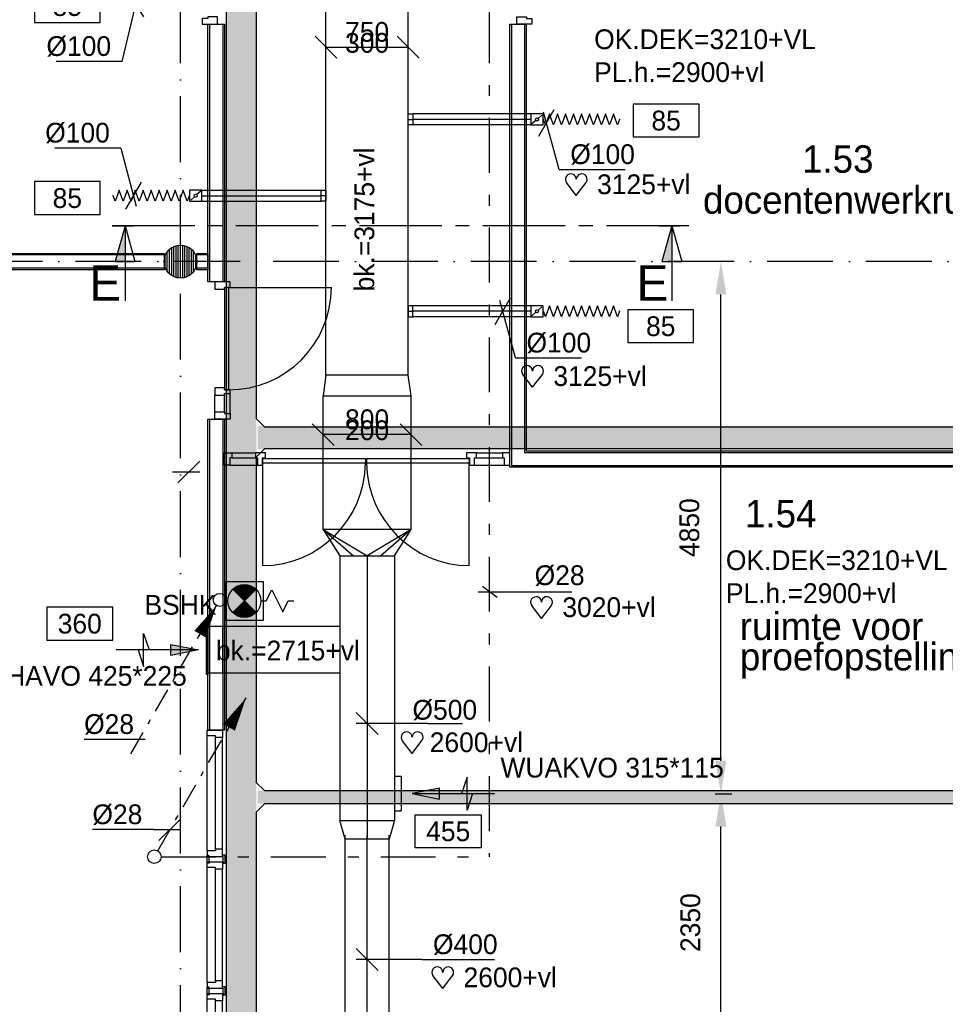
# Model space of a CAD drawing. Extents: x -39327 to 109237, y 358172 to 442272.
# Tile 78 of 96: x 78243 to 86675, y 389823 to 398797. Entities that reach past the tile are written whole.
import ezdxf
from ezdxf.enums import TextEntityAlignment as Align

# ---------------------------------------------------------------- set-up
doc = ezdxf.new("R2010")
doc.units = 0
doc.header["$LTSCALE"] = 100
for name, pattern in [('2322109', [10, 5, -2, 1, -2]), ('CENTER2', [11.25, 7.5, -1.25, 1.25, -1.25]), ('CENTER4', [5, 3.125, -0.625, 0.625, -0.625]), ('DASHDOT', [9, 6, -1.5, 0, -1.5]), ('LURETOUR', [6, 4, -2])]:
    doc.linetypes.add(name, pattern=pattern)
doc.layers.get('0').update_dxf_attribs({"linetype": 'CONTINUOUS'})
doc.layers.get('DEFPOINTS').update_dxf_attribs({"linetype": 'CONTINUOUS'})
for name, color, linetype in [('AL$7----_STRAMIEN', 1, 'DASHDOT'), ('AL22----_BINNENWAND', 7, 'CONTINUOUS'), ('AL28----_KONSTRUKTIE', 3, 'CONTINUOUS'), ('AL32----_BINNENKOZ', 7, 'CONTINUOUS'), ('AL32----_DRAAIRICHTING', 1, 'CONTINUOUS'), ('ALXAA---_GEWBETON', 12, 'CONTINUOUS'), ('BOUW', 8, 'CONTINUOUS'), ('DOORSNEDE', 1, 'CONTINUOUS'), ('KABELGOOT1', 8, 'CONTINUOUS'), ('WL531---', 4, 'CONTINUOUS'), ('WL570---', 3, 'CONTINUOUS'), ('WL570---_HARTLIJN', 1, 'CONTINUOUS'), ('WL570---_RETOUR', 3, 'CONTINUOUS'), ('WL570---_TOEVOER', 3, 'CONTINUOUS'), ('WM531---', 1, 'CONTINUOUS'), ('WM570---', 1, 'CONTINUOUS')]:
    doc.layers.add(name, color=color, linetype=linetype)
doc.styles.add('BURO-018', font='BUROFONT.shx', dxfattribs={"height": 180})
doc.styles.add('BURO-025', font='BUROFONT.shx', dxfattribs={"height": 250})
doc.styles.add('BURO-050', font='BUROFONT.shx', dxfattribs={"height": 500})
doc.dimstyles.new('CEES', dxfattribs={"dimscale": 100, "dimtxt": 3, "dimasz": 3, "dimexe": 1, "dimexo": 1, "dimgap": 1.5, "dimtad": 0, "dimdec": 0, "dimzin": 0, "dimtxsty": 'BURO-018', "dimcen": -3, "dimdle": 1.25, "dimclrd": 1, "dimclre": 1, "dimclrt": 1, "dimazin": 3, "dimtfac": 0.75, "dimtdec": 0, "dimtofl": 0, "dimtmove": 0, "dimatfit": 3, "dimtvp": 1.5, "dimtolj": 1, "dimtzin": 0})
pattern_1 = [(0, (-2505.993, 85430.135), (15.875, 31.75), [0, -31.75])]

# ---------------------------------------------------------------- blocks, each defined once
blk = doc.blocks.new('LU-ORND')
at = {"color": 0, "linetype": 'CONTINUOUS'}
for p, q in [((-3, 1.5), (-3, -1.5)), ((3, 1.5), (-3, 1.5)), ((3, -1.5), (3, 1.5)), ((-3, -1.5), (3, -1.5))]:
    blk.add_line(p, q, dxfattribs=at)
blk = doc.blocks.new('LU-1D-F-642BC')
at = {"color": 0, "linetype": 'CONTINUOUS'}
for p, q in [((-350, 0), (-345.8, 0)), ((-345.8, 0), (-327.6, 50)), ((-327.6, 50), (-309.4, 0)), ((-309.4, 0), (-291.2, -50)), ((-291.2, -50), (-273, 0)), ((-273, 0), (-254.8, 50)), ((-254.8, 50), (-236.6, 0)), ((-236.6, 0), (-218.4, -50)), ((-218.4, -50), (-200.2, 0)), ((-200.2, 0), (-182, 50)), ((-182, 50), (-163.8, 0)), ((-163.8, 0), (-145.6, -50)), ((-145.6, -50), (-127.4, 0)), ((-127.4, 0), (-109.2, 50)), ((-109.2, 50), (-91, 0)), ((-91, 0), (-72.8, -50)), ((-72.8, -50), (-54.6, 0)), ((-54.6, 0), (-36.4, 50)), ((-36.4, 50), (-18.2, 0)), ((-18.2, 0), (0, -50)), ((0, -50), (18.2, 0)), ((18.2, 0), (36.4, 50)), ((36.4, 50), (54.6, 0)), ((54.6, 0), (72.8, -50)), ((72.8, -50), (91, 0)), ((91, 0), (109.2, 50)), ((109.2, 50), (127.4, 0)), ((127.4, 0), (145.6, -50)), ((145.6, -50), (163.8, 0)), ((163.8, 0), (182, 50)), ((182, 50), (200.2, 0)), ((200.2, 0), (218.4, -50)), ((218.4, -50), (236.6, 0)), ((236.6, 0), (254.8, 50)), ((254.8, 50), (273, 0)), ((273, 0), (291.2, -50)), ((291.2, -50), (309.4, 0)), ((309.4, 0), (327.6, 50)), ((327.6, 50), (345.8, 0)), ((345.8, 0), (350, 0))]:
    blk.add_line(p, q, dxfattribs=at)
blk = doc.blocks.new('LU-1D-KL-646F')
at = {"color": 0, "linetype": 'CONTINUOUS'}
for p, q in [((-55.9, 50), (-55.9, -50)), ((55.9, 50), (-55.9, 50)), ((45.4, 40.7), (10.4, 9.3)), ((55.9, -50), (55.9, 50)), ((-55.9, -50), (55.9, -50)), ((-10.4, -9.3), (-45.4, -40.7))]:
    blk.add_line(p, q, dxfattribs=at)
blk.add_circle((0, 0), 14, dxfattribs=at)
blk = doc.blocks.new('LU-1D-K-64')
at = {"color": 0, "linetype": 'CONTINUOUS'}
for p, q in [((-0.5, 50), (0.5, 50)), ((-0.5, -50), (0.5, -50))]:
    blk.add_line(p, q, dxfattribs=at)
at = {"layer": 'WL570---_HARTLIJN', "linetype": 'CENTER2'}
blk.add_line((-0.5, 0), (0.5, 0), dxfattribs=at)
blk = doc.blocks.new('*U73', base_point=(73668.7, 40238.7))
at = {"layer": 'WM570---', "linetype": 'CONTINUOUS'}
for p, q in [((73554.3, 40672.9), (72954.3, 40672.9)), ((73554.3, 40672.9), (73694.2, 40142)), ((73739.7, 40360.5), (73597.7, 40116.9))]:
    blk.add_line(p, q, dxfattribs=at)
at = {"layer": 'WM570---', "linetype": 'CONTINUOUS', "style": 'BURO-018'}
blk.add_text('%%c100', height=180, dxfattribs=at).set_placement((73454.3, 40722.9), align=Align.RIGHT)
blk = doc.blocks.new('*U74', base_point=(73691.6, 41988.7))
at = {"layer": 'WM570---', "linetype": 'CONTINUOUS'}
for p, q in [((73765.4, 41868.5), (73617.9, 42108.9)), ((73565.7, 41462.3), (73714.9, 42086)), ((73565.7, 41462.3), (72965.8, 41462.3))]:
    blk.add_line(p, q, dxfattribs=at)
at = {"layer": 'WM570---', "linetype": 'CONTINUOUS', "style": 'BURO-018'}
blk.add_text('%%c100', height=180, dxfattribs=at).set_placement((73465.7, 41512.3), align=Align.RIGHT)
blk = doc.blocks.new('*U76', base_point=(76082.6, 39185.5))
at = {"layer": 'WM570---', "linetype": 'CONTINUOUS'}
for p, q in [((76012.6, 39063.1), (76152.5, 39308)), ((76198.9, 38759.4), (76056.3, 39282)), ((76198.9, 38759.4), (76798.8, 38759.4))]:
    blk.add_line(p, q, dxfattribs=at)
at = {"layer": 'WM570---', "linetype": 'CONTINUOUS', "style": 'BURO-018'}
blk.add_text('%%c100', height=180, dxfattribs=at).set_placement((76298.9, 38809.4))
blk = doc.blocks.new('LDV4109')
at = {"color": 0, "linetype": 'CONTINUOUS'}
for p, q in [((-1.125, -1.949), (-0.25, -0.433)), ((-1.688, -2.923), (-1.5, -2.598)), ((-3, -5.196), (-2.063, -3.572)), ((-3.563, -6.17), (-3.375, -5.846)), ((-4.875, -8.444), (-3.938, -6.82)), ((-5.438, -9.418), (-5.25, -9.093)), ((-6.75, -11.691), (-5.813, -10.068))]:
    blk.add_line(p, q, dxfattribs=at)
blk.add_lwpolyline([(-0.25, -0.433, 0, 1, 0), (-1.5, -2.598, 1, 1, 0)], format="xyseb", dxfattribs=at)
blk.add_circle((0, 0), 0.5, dxfattribs=at)
blk = doc.blocks.new('23SA22K6')
at = {"color": 0, "linetype": 'CONTINUOUS'}
for p, q in [((1.75, 1.75), (-1.75, 1.75)), ((-1.75, 1.75), (-1.75, -1.75)), ((-1.061, -1.061), (1.061, 1.061)), ((-1.061, 1.061), (1.061, -1.061)), ((1.75, -1.75), (1.75, 1.75)), ((2, 0), (2.5, 1)), ((2.5, 1), (3.5, -1)), ((1.5, 0), (2, 0)), ((3.5, -1), (4, 0)), ((4, 0), (4.5, 0)), ((-1.75, -1.75), (1.75, -1.75))]:
    blk.add_line(p, q, dxfattribs=at)
at = {"color": 0, "linetype": 'CONTINUOUS', "const_width": 1.5}
for points in [[(0.53, 0.53, 0.414214), (-0.53, 0.53, 1)], [(0.53, -0.53, -0.414214), (-0.53, -0.53, -1)]]:
    blk.add_lwpolyline(points, format="xyb", dxfattribs=at)
at = {"color": 0, "linetype": 'CONTINUOUS'}
blk.add_circle((0, 0), 1.5, dxfattribs=at)
at = {"color": 0, "linetype": 'CONTINUOUS', "style": 'BURO-018', "flags": 1}
blk.add_attdef('SA_MATCODE', (0, 0), '', height=1.8, dxfattribs=at)
blk = doc.blocks.new('HART')
at = {"color": 1}
for q in [(-39.7, 52.4), (39.7, 52.4)]:
    blk.add_line((0, 0), q, dxfattribs=at)
for centre, start, end in [((-22.1, 65.7), 0, 217.1867), ((22.1, 65.7), 322.8133, 180)]:
    blk.add_arc(centre, 22.1, start, end, dxfattribs=at)
blk = doc.blocks.new('LDV1109')
at = {"color": 0, "linetype": 'CONTINUOUS'}
for p, q in [((5.875, 10.176), (6.75, 11.691)), ((5.312, 9.202), (5.5, 9.526)), ((4, 6.928), (4.937, 8.552)), ((3.437, 5.954), (3.625, 6.279)), ((2.125, 3.681), (3.062, 5.304)), ((1.562, 2.706), (1.75, 3.031)), ((0.25, 0.433), (1.187, 2.057))]:
    blk.add_line(p, q, dxfattribs=at)
blk.add_lwpolyline([(6.75, 11.691, 0, 1, 0), (5.5, 9.526, 1, 1, 0)], format="xyseb", dxfattribs=at)
blk.add_circle((0, 0), 0.5, dxfattribs=at)
blk = doc.blocks.new('LU-1D-K-1F4')
at = {"color": 0, "linetype": 'CONTINUOUS'}
for p, q in [((-0.5, 250), (0.5, 250)), ((-0.5, -250), (0.5, -250))]:
    blk.add_line(p, q, dxfattribs=at)
at = {"layer": 'WL570---_HARTLIJN', "linetype": 'CENTER2'}
blk.add_line((-0.5, 0), (0.5, 0), dxfattribs=at)
blk = doc.blocks.new('LU-PIJL6')
at = {"color": 0, "linetype": 'CONTINUOUS'}
for p, q in [((-5, -1.5), (-5, 1.5)), ((-5, 1.5), (-4.5, 0)), ((0, 0), (-7.5, 0)), ((-5.5, 0), (-5, -1.5)), ((-2.5, -0.5), (-2.5, 0.5)), ((-2.5, 0.5), (0, 0)), ((0, 0), (-2.5, -0.5))]:
    blk.add_line(p, q, dxfattribs=at)
blk.add_solid([(-2.5, 0.5), (-2.5, -0.5), (0, 0)], dxfattribs=at)
blk = doc.blocks.new('LU-2D-K-1A9')
at = {"color": 0, "linetype": 'CONTINUOUS'}
for p, q in [((-0.5, 212.5), (0.5, 212.5)), ((-0.5, -212.5), (0.5, -212.5))]:
    blk.add_line(p, q, dxfattribs=at)
blk = doc.blocks.new('LU-1D-K-190')
at = {"color": 0, "linetype": 'CONTINUOUS'}
for p, q in [((-0.5, 200), (0.5, 200)), ((-0.5, -200), (0.5, -200))]:
    blk.add_line(p, q, dxfattribs=at)
at = {"layer": 'WL570---_HARTLIJN', "linetype": 'CENTER2'}
blk.add_line((-0.5, 0), (0.5, 0), dxfattribs=at)
blk = doc.blocks.new('LU-1D-VC-1F4190A9')
at = {"color": 0, "linetype": 'CONTINUOUS'}
for p, q in [((0, 250), (169, 200)), ((0, -250), (0, 250)), ((169, 200), (169, -200)), ((169, -200), (0, -250))]:
    blk.add_line(p, q, dxfattribs=at)
at = {"layer": 'WL570---_HARTLIJN', "linetype": 'CENTER4'}
blk.add_line((0, 0), (169, 0), dxfattribs=at)
blk = doc.blocks.new('*U184', base_point=(75211.9, 33276.2))
at = {"layer": 'WM570---', "linetype": 'CONTINUOUS'}
for p, q in [((75112.2, 33375.9), (75311.6, 33176.5)), ((75711.9, 33276.2), (75111.9, 33276.2)), ((75711.9, 33276.2), (76371.8, 33276.2))]:
    blk.add_line(p, q, dxfattribs=at)
at = {"layer": 'WM570---', "linetype": 'CONTINUOUS', "style": 'BURO-018'}
blk.add_text('%%c400', height=180, dxfattribs=at).set_placement((75811.9, 33326.2))
blk = doc.blocks.new('LU-1D-BO-10E-642A')
at = {"color": 0, "linetype": 'CONTINUOUS'}
for p, q in [((-50, 0), (50, 0)), ((-50, -42.8), (-50, 0)), ((50, 0), (50, -42.8)), ((50, -42.8), (-50, -42.8))]:
    blk.add_line(p, q, dxfattribs=at)
at = {"layer": 'WL570---_HARTLIJN', "linetype": 'CENTER4'}
blk.add_line((0, 0), (0, -42.8), dxfattribs=at)
blk = doc.blocks.new('LU-1D-BO-5A-642A')
at = {"color": 0, "linetype": 'CONTINUOUS'}
for p, q in [((50, 42.8), (-50, 42.8)), ((-50, 42.8), (-50, 0)), ((-50, 0), (50, 0)), ((50, 0), (50, 42.8))]:
    blk.add_line(p, q, dxfattribs=at)
at = {"layer": 'WL570---_HARTLIJN', "linetype": 'CENTER4'}
blk.add_line((0, 0), (0, 42.8), dxfattribs=at)
blk = doc.blocks.new('LU-2D-K-320')
at = {"color": 0, "linetype": 'CONTINUOUS'}
for p, q in [((-0.5, 400), (0.5, 400)), ((-0.5, -400), (0.5, -400))]:
    blk.add_line(p, q, dxfattribs=at)
blk = doc.blocks.new('*U186', base_point=(75798, 38210.1))
at = {"layer": 'WM570---', "linetype": 'CONTINUOUS'}
for p, q in [((75298.3, 38309.8), (75497.7, 38110.4)), ((76098.3, 38309.8), (76297.7, 38110.4)), ((76198, 38210.1), (75398, 38210.1))]:
    blk.add_line(p, q, dxfattribs=at)
at = {"layer": 'WM570---', "linetype": 'CONTINUOUS', "style": 'BURO-018'}
for s, p in [('800', (75798, 38260.1)), ('200', (75798, 38160.1))]:
    blk.add_text(s, height=180, dxfattribs=at).set_placement(p, align=Align.CENTER)
blk = doc.blocks.new('*U213', base_point=(75798, 41591.6))
at = {"layer": 'WM570---', "linetype": 'CONTINUOUS'}
for p, q in [((75323.3, 41691.3), (75522.7, 41491.9)), ((76073.3, 41691.3), (76272.7, 41491.9)), ((75423, 41591.6), (76173, 41591.6))]:
    blk.add_line(p, q, dxfattribs=at)
at = {"layer": 'WM570---', "linetype": 'CONTINUOUS', "style": 'BURO-018'}
for s, p in [('750', (75798, 41641.6)), ('300', (75798, 41541.6))]:
    blk.add_text(s, height=180, dxfattribs=at).set_placement(p, align=Align.CENTER)
blk = doc.blocks.new('LU-2D-VC-3202EEBA')
at = {"color": 0, "linetype": 'CONTINUOUS'}
for p, q in [((0, 400), (0, -400)), ((186.6, 375), (0, 400)), ((186.6, -375), (186.6, 375)), ((0, -400), (186.6, -375))]:
    blk.add_line(p, q, dxfattribs=at)
blk = doc.blocks.new('A$C6E6F3BC9')
at = {"layer": 'KABELGOOT1'}
h = blk.add_hatch(dxfattribs=at)
h.set_pattern_fill('DOTS', color=256, scale=20, style=0)
h.set_pattern_definition(pattern_1)
h.paths.add_polyline_path([(72281.7, 28767.4), (72011.6, 28767.4), (72011.6, 6013.5), (72281.7, 6013.5)])
h = blk.add_hatch(dxfattribs=at)
h.set_pattern_fill('DOTS', color=256, scale=20, style=0)
h.set_pattern_definition(pattern_1)
h.paths.add_polyline_path([(80490.7, 23568.1), (72296.4, 23568.1), (72296.4, 23361.3), (80490.7, 23361.3)])
h = blk.add_hatch(dxfattribs=at)
h.set_pattern_fill('DOTS', color=256, scale=20, style=0)
h.set_pattern_definition(pattern_1)
h.paths.add_polyline_path([(80480.7, 20246.5), (72293.7, 20246.5), (72293.7, 20127.1), (80480.7, 20127.1)])
for p, q in [((72281.7, 29058, 3650), (72281.7, 23636.5, 3650)), ((72010.7, 7818, 2750), (72011.7, 28713, 3650)), ((72281.7, 23636.5, 3650), (72357.7, 23562, 2750)), ((72357.7, 23562, 2750), (80419.7, 23562, 2750)), ((72357.7, 23362, 2750), (72281.7, 23286.5, 3650)), ((80419.7, 23362, 2750), (72357.7, 23362, 2750)), ((72281.7, 23286.5, 3650), (72281.7, 20321.5, 3650)), ((72281.7, 20321.5, 3650), (72356.7, 20246.5, 3650)), ((72356.7, 20246.5, 3650), (80480.7, 20246.5, 3650)), ((72356.7, 20126.5, 3650), (72281.7, 20051.5, 3650)), ((80480.7, 20126.5, 3650), (72356.7, 20126.5, 3650)), ((72281.7, 20051.5, 3650), (72281.7, 16793.5, 3650))]:
    blk.add_line(p, q, dxfattribs=at)
blk = doc.blocks.new('*D355')
at = {"color": 1, "linetype": 'BYBLOCK'}
for p, q in [((84578.7, 391742.9), (84730.8, 391742.9)), ((84630.8, 389692.8), (84630.8, 391442.9))]:
    blk.add_line(p, q, dxfattribs=at)
for points in [[(84580.8, 391442.9), (84680.8, 391442.9), (84630.8, 391742.9)], [(84580.8, 389692.8), (84680.8, 389692.8), (84630.8, 389392.8)]]:
    blk.add_solid(points, dxfattribs=at)
at = {"layer": 'DEFPOINTS', "color": 0, "linetype": 'BYBLOCK'}
for p in [(84478.7, 391742.9), (84630.8, 391742.9), (84630.8, 389392.8)]:
    blk.add_point(p, dxfattribs=at)
at = {"color": 1, "linetype": 'BYBLOCK', "insert": (84353.4, 390567.8), "char_height": 180, "attachment_point": 5, "rotation": 90, "style": 'BURO-018'}
blk.add_mtext('\\A1;2350', dxfattribs=at)
blk = doc.blocks.new('*D356')
at = {"color": 1, "linetype": 'BYBLOCK'}
for p, q in [((84730.8, 396592.8), (84730.9, 396592.8)), ((84630.9, 392042.9), (84630.9, 396292.8)), ((84730.8, 391742.9), (84730.9, 391742.9))]:
    blk.add_line(p, q, dxfattribs=at)
for points in [[(84580.9, 396292.8), (84680.9, 396292.8), (84630.9, 396592.8)], [(84580.9, 392042.9), (84680.9, 392042.9), (84630.9, 391742.9)]]:
    blk.add_solid(points, dxfattribs=at)
at = {"layer": 'DEFPOINTS', "color": 0, "linetype": 'BYBLOCK'}
for p in [(84630.8, 396592.8), (84630.9, 396592.8), (84630.8, 391742.9)]:
    blk.add_point(p, dxfattribs=at)
at = {"color": 1, "linetype": 'BYBLOCK', "insert": (84344.3, 394167.8), "char_height": 180, "attachment_point": 5, "rotation": 90, "style": 'BURO-018'}
blk.add_mtext('\\A1;4850', dxfattribs=at)
blk = doc.blocks.new('LU-2D-K-2EE')
at = {"color": 0, "linetype": 'CONTINUOUS'}
for p, q in [((-0.5, 375), (0.5, 375)), ((-0.5, -375), (0.5, -375))]:
    blk.add_line(p, q, dxfattribs=at)

msp = doc.modelspace()

# ---------------------------------------------------------------- linework, layer by layer
at = {"color": 3, "linetype": 'CONTINUOUS'}
for p, q in [((79958, 393281.1), (79943, 393281.1)), ((79943, 393281.1), (79943, 392829.6)), ((79958, 392829.4), (79943, 392829.4))]:
    msp.add_line(p, q, dxfattribs=at)
at = {"layer": 'AL$7----_STRAMIEN', "color": 1}
for p, q in [((79708, 369596.9), (79708, 416284.4)), ((90152.4, 396592.8), (70984.2, 396592.8))]:
    msp.add_line(p, q, dxfattribs=at)
at = {"layer": 'AL22----_BINNENWAND', "color": 8}
for p, q in [((79958, 396407.8), (79958, 398756.7)), ((79958, 398756.7), (80108, 398756.7)), ((80108, 398756.7), (80108, 396407.8)), ((82708, 394717.8), (82708, 398756.7)), ((82708, 398756.7), (82858, 398756.7)), ((82858, 398756.7), (82858, 394867.8)), ((72598, 396667.8), (79558, 396667.8)), ((79558, 396667.8), (79558, 396517.8)), ((79858, 396517.8), (79858, 396667.8)), ((79858, 396667.8), (79958, 396667.8)), ((79958, 396667.8), (79958, 396517.8)), ((79558, 396517.8), (72598, 396517.8)), ((79958, 396517.8), (79858, 396517.8)), ((80108, 396407.8), (79958, 396407.8)), ((80108.5, 395440.8), (80020.5, 395440.8)), ((80020.5, 395440.8), (80020.5, 395373.8)), ((80108.5, 395423.8), (80108.5, 395440.8)), ((80108.5, 395423.8), (80148.5, 395423.8)), ((80159.5, 395423.8), (80108.5, 395423.8)), ((80108.5, 395373.8), (80108.5, 395390.8)), ((80108.5, 395390.8), (80159.5, 395390.8)), ((80159.5, 395390.8), (80159.5, 395423.8)), ((80159.5, 395390.8), (80159.5, 395423.8)), ((80159.5, 395206.8), (80159.5, 395390.8)), ((80020.5, 395223.8), (80020.5, 395373.8)), ((80020.5, 395373.8), (80108.5, 395373.8)), ((80108.5, 395223.8), (80108.5, 395373.8)), ((80020.5, 395156.8), (80020.5, 395223.8)), ((80020.5, 395223.8), (80108.5, 395223.8)), ((80108.5, 395223.8), (80108.5, 395206.8)), ((79958, 392320.8), (79958, 395156.2)), ((79958, 395156.2), (80108, 395156.2)), ((80159.5, 395156.8), (80020.5, 395156.8)), ((80108, 395156.2), (80108, 392320.8)), ((80108.5, 395206.8), (80159.5, 395206.8)), ((80159.5, 395206.8), (80159.5, 395156.8)), ((82858, 394867.8), (88618, 394867.8)), ((80108, 394849.8), (80175, 394849.8)), ((80108, 394735.8), (80108, 394849.8)), ((80175, 394802.8), (80158, 394802.8)), ((80158, 394802.8), (80158, 394735.8)), ((80175, 394849.8), (80392.5, 394849.8)), ((80175, 394849.8), (80175, 394802.8)), ((80175, 394802.8), (80392.5, 394802.8)), ((80482.5, 394849.8), (80392.5, 394849.8)), ((80392.5, 394849.8), (80392.5, 394802.8)), ((80392.5, 394802.8), (80409.5, 394802.8)), ((80409.5, 394802.8), (80409.5, 394735.8)), ((80455.5, 394735.8), (80455.5, 394802.8)), ((80455.5, 394802.8), (80482.5, 394802.8)), ((80457.5, 394755.8), (80457.5, 394796.8)), ((80457.5, 394796.8), (81392, 394796.8)), ((80482.5, 394802.8), (80482.5, 394849.8)), ((81392, 394796.8), (81392, 394755.8)), ((81404, 394755.8), (81404, 394796.8)), ((81404, 394796.8), (82338.5, 394796.8)), ((82403.5, 394849.8), (82313.5, 394849.8)), ((82313.5, 394849.8), (82313.5, 394802.8)), ((82313.5, 394802.8), (82340.5, 394802.8)), ((82338.5, 394796.8), (82338.5, 394755.8)), ((82340.5, 394802.8), (82340.5, 394735.8)), ((82386.5, 394735.8), (82386.5, 394802.8)), ((82386.5, 394802.8), (82403.5, 394802.8)), ((82403.5, 394849.8), (82641, 394849.8)), ((82403.5, 394802.8), (82403.5, 394849.8)), ((82403.5, 394802.8), (82641, 394802.8)), ((82708, 394849.8), (82641, 394849.8)), ((82641, 394849.8), (82641, 394802.8)), ((82641, 394802.8), (82658, 394802.8)), ((82658, 394802.8), (82658, 394735.8)), ((82708, 394735.8), (82708, 394849.8)), ((80158, 394735.8), (80108, 394735.8)), ((80158, 394735.8), (80409.5, 394735.8)), ((80409.5, 394735.8), (80455.5, 394735.8)), ((81392, 394755.8), (80457.5, 394755.8)), ((80457.5, 393821.3), (80457.5, 394755.8)), ((82338.5, 394755.8), (81404, 394755.8)), ((82338.5, 393821.3), (82338.5, 394755.8)), ((82340.5, 394735.8), (82386.5, 394735.8)), ((82386.5, 394735.8), (82658, 394735.8)), ((82658, 394735.8), (82708, 394735.8)), ((88618, 394717.8), (82708, 394717.8))]:
    msp.add_line(p, q, dxfattribs=at)
at = {"layer": 'AL22----_BINNENWAND', "color": 8, "linetype": 'CONTINUOUS'}
for p, q in [((79973, 398756.7), (79973, 396407.8)), ((80093, 398756.7), (80093, 396407.8)), ((82723, 398756.7), (82723, 394732.8)), ((82843, 398756.7), (82843, 394852.8)), ((79558, 396652.8), (72598, 396652.8)), ((79958, 396652.8), (79858, 396652.8)), ((79558, 396532.8), (72598, 396532.8)), ((79958, 396532.8), (79858, 396532.8)), ((79973, 395156.2), (79973, 392320.8)), ((80093, 395156.2), (80093, 392320.8)), ((82843, 394852.8), (88618, 394852.8)), ((82723, 394732.8), (88618, 394732.8))]:
    msp.add_line(p, q, dxfattribs=at)
at = {"layer": 'AL22----_BINNENWAND', "color": 8}
for centre, start, end in [((80448.6, 394764.6), 270.53799, 359.46201), ((82347.3, 394764.6), 180.53799, 269.46201)]:
    msp.add_arc(centre, 943.4, start, end, dxfattribs=at)
at = {"layer": 'AL28----_KONSTRUKTIE', "color": 8}
msp.add_line((80108, 392320.8), (79958, 392320.8), dxfattribs=at)
for points in [[(79951, 392320.8), (80090, 392320.8), (80090, 392253.8), (80027, 392253.8), (80027, 392270.8), (79951, 392270.8), (79951, 392320.8)], [(79951, 391220.8), (79951, 392270.8)], [(80027, 391237.8), (80027, 392253.8)], [(80090, 391237.8), (80090, 392253.8)], [(79951, 391170.8), (80090, 391170.8), (80090, 391237.8), (80027, 391237.8), (80027, 391220.8), (79951, 391220.8), (79951, 391170.8)], [(79970.5, 391120.8), (79970.5, 391108.3), (79952.5, 391108.3), (79952.5, 391170.9), (79952.5, 391183.4), (79970.5, 391183.4)], [(80095.5, 391120.8), (80095.5, 391108.3), (80113.5, 391108.3), (80113.5, 391170.9), (80113.5, 391183.4), (80095.5, 391183.4)], [(79951, 391120.8), (80090, 391120.8), (80090, 391053.8), (80027, 391053.8), (80027, 391070.8), (79951, 391070.8), (79951, 391120.8)], [(79976, 391120.8), (79970.5, 391120.8), (79970.5, 391170.9), (79976, 391170.9)], [(80090, 391120.8), (80095.5, 391120.8), (80095.5, 391170.9), (80090, 391170.9)], [(79951, 390020.8), (79951, 391070.8)], [(80027, 390037.8), (80027, 391053.8)], [(80090, 390037.8), (80090, 391053.8)], [(79951, 389971.2), (80090, 389971.2), (80090, 390038.2), (80027, 390038.2), (80027, 390021.2), (79951, 390021.2), (79951, 389971.2)], [(79951, 389921.2), (80090, 389921.2), (80090, 389854.2), (80027, 389854.2), (80027, 389871.2), (79951, 389871.2), (79951, 389921.2)], [(79970.5, 389921.2), (79970.5, 389908.7), (79952.5, 389908.7), (79952.5, 389971.3), (79952.5, 389983.8), (79970.5, 389983.8)], [(79976, 389921.2), (79970.5, 389921.2), (79970.5, 389971.3), (79976, 389971.3)], [(80090, 389921.2), (80095.5, 389921.2), (80095.5, 389971.3), (80090, 389971.3)], [(80095.5, 389921.2), (80095.5, 389908.7), (80113.5, 389908.7), (80113.5, 389971.3), (80113.5, 389983.8), (80095.5, 389983.8)], [(79951, 388820.8), (79951, 389870.8)], [(80027, 388837.8), (80027, 389853.8)], [(80090, 388837.8), (80090, 389853.8)]]:
    msp.add_lwpolyline(points, dxfattribs=at)
msp.add_circle((79708, 396592.8), 150, dxfattribs=at)
at = {"layer": 'AL32----_BINNENKOZ', "color": 8}
for p, q in [((80159.5, 396407.8), (80020.5, 396407.8)), ((80020.5, 396407.8), (80020.5, 396340.8)), ((80159.5, 396357.8), (80159.5, 396407.8)), ((80020.5, 396340.8), (80108.5, 396340.8)), ((80148.5, 396357.8), (80108.5, 396357.8)), ((80108.5, 396357.8), (80108.5, 395423.8)), ((80108.5, 396340.8), (80108.5, 396357.8)), ((80108.5, 396357.8), (80159.5, 396357.8)), ((80148.5, 395423.8), (80148.5, 396357.8))]:
    msp.add_line(p, q, dxfattribs=at)
for points in [[(79957.5, 398823.7), (79957.5, 398806.7), (79906.5, 398806.7), (79906.5, 398756.7), (80045.5, 398756.7), (80045.5, 398823.7)], [(82858.5, 398823.7), (82858.5, 398806.7), (82909.5, 398806.7), (82909.5, 398756.7), (82770.5, 398756.7), (82770.5, 398823.7)]]:
    msp.add_lwpolyline(points, close=True, dxfattribs=at)
at = {"layer": 'AL32----_DRAAIRICHTING', "color": 8}
msp.add_line((80148.5, 396357.8), (81082.5, 396357.8), dxfattribs=at)
msp.add_arc((80148.5, 396357.8), 934, 270, 0, dxfattribs=at)
at = {"layer": 'ALXAA---_GEWBETON', "color": 8}
for p, q in [((79668, 396448.2), (79668, 396737.3)), ((79688, 396444.1), (79688, 396741.4)), ((79708, 396442.8), (79708, 396742.8)), ((79728, 396444.1), (79728, 396741.4)), ((79748, 396448.2), (79748, 396737.3)), ((79568, 396538.9), (79568, 396646.6)), ((79588, 396502.8), (79588, 396682.8)), ((79608, 396481), (79608, 396704.6)), ((79628, 396465.9), (79628, 396719.7)), ((79648, 396455.3), (79648, 396730.2)), ((79768, 396455.3), (79768, 396730.2)), ((79788, 396465.9), (79788, 396719.7)), ((79808, 396481), (79808, 396704.6)), ((79828, 396502.8), (79828, 396682.8)), ((79848, 396538.9), (79848, 396646.6))]:
    msp.add_line(p, q, dxfattribs=at)
at = {"layer": 'DEFPOINTS', "color": 8, "linetype": 'BYBLOCK'}
msp.add_point((82606.8, 394023.3), dxfattribs=at)
at = {"layer": 'DOORSNEDE', "color": 220, "linetype": 'CENTER2'}
msp.add_line((84337.7, 396919.9), (79073.6, 396919.9), dxfattribs=at)
at = {"layer": 'DOORSNEDE', "color": 5}
for p, q in [((79086.7, 396919.9), (79278.4, 396919.9)), ((84067.5, 396919.9), (84259.1, 396919.9))]:
    msp.add_line(p, q, dxfattribs=at)
at = {"layer": 'DOORSNEDE', "color": 220}
for p, q in [((79202.6, 396919.9), (79112.4, 396594.7)), ((79202.6, 396919.9), (79292.9, 396594.7)), ((79202.6, 396919.9), (79202.6, 396233.5)), ((84183.4, 396919.9), (84093.1, 396594.7)), ((84183.4, 396919.9), (84183.4, 396233.5)), ((84183.4, 396919.9), (84273.7, 396594.7)), ((79112.4, 396594.7), (79292.9, 396594.7)), ((84093.1, 396594.7), (84273.7, 396594.7))]:
    msp.add_line(p, q, dxfattribs=at)
for points in [[(79112.4, 396594.7), (79202.6, 396594.7), (79202.6, 396919.9)], [(84093.1, 396594.7), (84183.4, 396594.7), (84183.4, 396919.9)]]:
    msp.add_solid(points, dxfattribs=at)
at = {"layer": 'WL531---', "linetype": '2322109'}
for p in [(82519, 399902), (79531.5, 391168.7)]:
    msp.add_line(p, (82519, 391168.7), dxfattribs=at)
at = {"layer": 'WL570---_RETOUR'}
for p, q in [((79958, 393281.1), (79958, 392829.4)), ((80093, 393266.7), (79958, 393266.7)), ((80093, 392841.7), (80093, 393266.7)), ((80093, 392841.7), (79958, 392841.7))]:
    msp.add_line(p, q, dxfattribs=at)
at = {"layer": 'WL570---_TOEVOER', "linetype": 'CONTINUOUS'}
for p, q in [((81808, 394150.2), (81008, 394150.2)), ((81008, 394150.2), (81158, 393910.2)), ((81008, 394150.2), (81408, 393910.2)), ((81008, 394150.2), (81283, 393910.2)), ((81808, 394150.2), (81408, 393910.2)), ((81808, 394150.2), (81533, 393910.2)), ((81658, 393910.2), (81808, 394150.2)), ((81158, 393910.2), (81658, 393910.2))]:
    msp.add_line(p, q, dxfattribs=at)
at = {"layer": 'WM531---', "linetype": 'CONTINUOUS'}
for p, q in [((79885, 394775), (79685, 394575)), ((79635, 394675), (79885, 394675)), ((79384.9, 392237.5), (78829.4, 392237.5)), ((79710.6, 391515.2), (79510.6, 391315.2)), ((79460.6, 391415.2), (78905, 391415.2)), ((79460.6, 391415.2), (79710.6, 391415.2))]:
    msp.add_line(p, q, dxfattribs=at)
at = {"layer": 'WM531---'}
for p, q in [((82458.1, 393635.6), (82593.3, 393532.6)), ((83273.9, 393578.5), (82418.6, 393578.6))]:
    msp.add_line(p, q, dxfattribs=at)
at = {"layer": 'WM570---', "linetype": 'CONTINUOUS'}
for p, q in [((81308.3, 392483.1), (81507.7, 392283.7)), ((81958, 392383.4), (81308, 392383.4)), ((81958, 392383.4), (82278, 392383.4))]:
    msp.add_line(p, q, dxfattribs=at)
at = {"layer": 'WM570---', "color": 3}
for p, q in [((81658, 391901.4), (81717.8, 391901.4)), ((81717.8, 391901.4), (81717.8, 391586.4)), ((81658, 391586.4), (81717.8, 391586.4))]:
    msp.add_line(p, q, dxfattribs=at)

# ---------------------------------------------------------------- block references
at = {"layer": 'WL531---', "color": 2}
for name, p, xscale, yscale, zscale in [('23SA22K6', (80289.9, 393499.8), 100, 100, 100), ('LDV4109', (80066, 393509), 120, 120, 120), ('LDV1109', (79469.6, 391168.7), 123.75, 123.75, 123.75)]:
    msp.add_blockref(name, p, dxfattribs=dict(at, xscale=xscale, yscale=yscale, zscale=zscale))
at = {"layer": 'WL570---', "color": 1}
msp.add_blockref('A$C6E6F3BC9', (8116, 371524.5), dxfattribs=at)
at = {"layer": 'WL570---_RETOUR', "linetype": 'LURETOUR'}
for name, p, xscale, rotation in [('LU-2D-K-2EE', (81408, 397330.3), 3546.830289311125, 90), ('LU-1D-K-64', (82362.1, 397887.8), 1072.610231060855, 180), ('LU-1D-K-64', (80446.6, 397193.3), 1087.2602518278, 359.9999999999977), ('LU-1D-K-64', (82362.1, 396140.2), 1072.610231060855, 180), ('LU-2D-K-320', (81408, 394760.2), 1220.125460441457, 90), ('LU-2D-K-1A9', (80626.3, 393054.2), 1066.652360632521, 180), ('LU-1D-K-190', (81408, 388714.6), 5302.892847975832, 90)]:
    msp.add_blockref(name, p, dxfattribs=dict(at, xscale=xscale, rotation=rotation))
for name, p, rotation in [('LU-1D-BO-10E-642A', (81783, 397887.8), 90), ('LU-1D-F-642BC', (83361.3, 397887.8), 180), ('LU-1D-F-642BC', (79440, 397193.3), 180), ('LU-1D-BO-10E-642A', (81033, 397193.3), 270), ('LU-1D-BO-5A-642A', (81783, 396140.2), 270), ('LU-1D-F-642BC', (83361.3, 396140.2), 180), ('LU-2D-VC-3202EEBA', (81408, 395370.3), 90), ('LU-1D-VC-1F4190A9', (81408, 391498.2), 270)]:
    msp.add_blockref(name, p, dxfattribs=dict(at, rotation=rotation))
at = {"layer": 'WL570---_RETOUR', "linetype": 'CONTINUOUS'}
for p in [(82954.9, 397887.8), (82954.9, 396140.2)]:
    msp.add_blockref('LU-1D-KL-646F', p, dxfattribs=at)
at = {"layer": 'WL570---_RETOUR', "linetype": 'CONTINUOUS', "rotation": 359.9999999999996}
msp.add_blockref('LU-1D-KL-646F', (79846.5, 397193.3), dxfattribs=at)
at = {"layer": 'WL570---_RETOUR', "xscale": 100, "yscale": 100, "zscale": 100, "rotation": 8.15347789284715e-12}
msp.add_blockref('LU-PIJL6', (79871.3, 393052.6), dxfattribs=at)
at = {"layer": 'WL570---_RETOUR', "xscale": -100, "yscale": 100, "zscale": 100}
msp.add_blockref('LU-PIJL6', (81818.7, 391743.9), dxfattribs=at)
at = {"layer": 'WL570---_TOEVOER', "linetype": 'CONTINUOUS', "xscale": 2412.025980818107, "rotation": 270}
msp.add_blockref('LU-1D-K-1F4', (81408, 392704.2), dxfattribs=at)
at = {"layer": 'WM570---'}
ref = msp.add_blockref('LU-ORND', (78677, 398921.5), dxfattribs=dict(at, xscale=100, yscale=100, zscale=100))
ref.add_attrib('LU_TEXT1', '85', dxfattribs={"layer": '0', "color": 1, "linetype": 'CONTINUOUS', "height": 180, "style": 'BURO-018'}).set_placement((78677, 398921.5), align=Align.MIDDLE)
for name, p in [('*U74', (79301.6, 398943.3)), ('*U213', (81408, 398546.2)), ('*U76', (83042.4, 397857.7)), ('*U73', (79278.7, 397193.3)), ('*U76', (82643.8, 396140.2)), ('*U186', (81408, 395015.6)), ('*U184', (81408, 390230.8))]:
    msp.add_blockref(name, p, dxfattribs=at)
ref = msp.add_blockref('LU-ORND', (84131.5, 397878.2), dxfattribs=dict(at, xscale=100, yscale=100, zscale=100))
ref.add_attrib('LU_TEXT1', '85', dxfattribs={"layer": '0', "color": 1, "linetype": 'CONTINUOUS', "height": 180, "style": 'BURO-018'}).set_placement((84131.5, 397878.2), align=Align.MIDDLE)
at = {"layer": 'WM570---', "xscale": 2.25, "yscale": 2.25, "zscale": 2.25}
for p in [(83313.7, 397195), (82915.2, 395446.7), (82997.3, 393340.4), (81818.1, 392109.4), (82097, 389966.5)]:
    msp.add_blockref('HART', p, dxfattribs=at)
at = {"layer": 'WM570---'}
ref = msp.add_blockref('LU-ORND', (78677, 397171.5), dxfattribs=dict(at, xscale=100, yscale=100, zscale=100))
ref.add_attrib('LU_TEXT1', '85', dxfattribs={"layer": '0', "color": 1, "linetype": 'CONTINUOUS', "height": 180, "style": 'BURO-018'}).set_placement((78677, 397171.5), align=Align.MIDDLE)
ref = msp.add_blockref('LU-ORND', (84082.6, 396003.7), dxfattribs=dict(at, xscale=100, yscale=100, zscale=100))
ref.add_attrib('LU_TEXT1', '85', dxfattribs={"layer": '0', "color": 1, "linetype": 'CONTINUOUS', "height": 180, "style": 'BURO-018'}).set_placement((84082.6, 396003.7), align=Align.MIDDLE)
ref = msp.add_blockref('LU-ORND', (78790.4, 393292.8), dxfattribs=dict(at, xscale=100, yscale=100, zscale=100))
ref.add_attrib('LU_TEXT1', '360', dxfattribs={"layer": '0', "color": 1, "linetype": 'CONTINUOUS', "height": 180, "style": 'BURO-018'}).set_placement((78790.4, 393292.8), align=Align.MIDDLE)
ref = msp.add_blockref('LU-ORND', (82146.9, 391399.4), dxfattribs=dict(at, xscale=-100, yscale=100, zscale=100))
ref.add_attrib('LU_TEXT1', '455', dxfattribs={"layer": '0', "color": 1, "linetype": 'CONTINUOUS', "height": 180, "style": 'BURO-018'}).set_placement((82146.9, 391399.4), align=Align.MIDDLE)

# ---------------------------------------------------------------- texts
at = {"layer": 'BOUW', "color": 1, "style": 'BURO-018'}
for s, p in [('OK.DEK=3210+VL', (83476, 398529)), ('PL.h.=2900+vl', (83476, 398229)), ('OK.DEK=3210+VL', (84676, 393780.7)), ('%%c28', (82934.1, 393644.1)), ('PL.h.=2900+vl', (84676, 393480.7)), ('BSHK', (79380, 393374.3))]:
    msp.add_text(s, height=180, dxfattribs=at).set_placement(p)
at = {"layer": 'BOUW', "style": 'BURO-025'}
for s, p in [('1.53', (85370.2, 397402.1)), ('docentenwerkruimte', (84467.7, 397029.1)), ('1.54', (84850.7, 394169.6)), ('ruimte voor ', (84803.6, 393144)), ('proefopstellingen', (84803.6, 392866.8))]:
    msp.add_text(s, height=250, dxfattribs=at).set_placement(p)
at = {"layer": 'DOORSNEDE', "color": 2, "linetype": 'CENTER2', "style": 'BURO-050'}
for p in [(78877.7, 396234.9), (83862.5, 396234.9)]:
    msp.add_text('E', height=325, dxfattribs=at).set_placement(p)
at = {"layer": 'WL570---_RETOUR', "color": 1, "style": 'BURO-018'}
for s, p in [('WRHAVO 425*225', (77718.2, 392726.3)), ('WUAKVO 315*115', (82623.2, 391890.1))]:
    msp.add_text(s, height=180, dxfattribs=at).set_placement(p)
at = {"layer": 'WM531---', "linetype": 'CONTINUOUS', "style": 'BURO-018'}
for p in [(79284.9, 392287.5), (79360.6, 391465.2)]:
    msp.add_text('%%C28', height=180, dxfattribs=at).set_placement(p, align=Align.RIGHT)
at = {"layer": 'WM570---', "color": 1, "style": 'BURO-018'}
msp.add_text('bk.=3175+vl', height=180, rotation=90, dxfattribs=at).set_placement((81473, 396321.4))
for s, p in [('3125+vl', (83503.1, 397207.2)), ('3125+vl', (83104.6, 395458.9)), ('3020+vl', (83186.7, 393352.7)), ('bk.=2715+vl', (80030.3, 392957.9)), ('2600+vl', (81978.4, 392121.6)), ('2600+vl', (82286.4, 389978.8))]:
    msp.add_text(s, height=180, dxfattribs=at).set_placement(p)
at = {"layer": 'WM570---', "linetype": 'CONTINUOUS', "style": 'BURO-018'}
msp.add_text('%%c500', height=180, dxfattribs=at).set_placement((81821.3, 392417.6))

# ---------------------------------------------------------------- dimensions: what is measured, and where the dimension line sits
at = {"layer": 'WL570---_RETOUR'}
for base, p1, p2, picture, middle in [((84630.9, 396592.8), (84630.8, 391742.9), (84630.8, 396592.8), '*D356', (84344.3, 394167.8)), ((84630.8, 391742.9), (84630.8, 389392.8), (84478.7, 391742.9), '*D355', (84353.4, 390567.8))]:
    dim = msp.add_linear_dim(base=base, p1=p1, p2=p2, angle=90, dimstyle='CEES', dxfattribs=at)
    dim.commit()
    dim.dimension.update_dxf_attribs({"geometry": picture, "text_midpoint": middle})

doc.saveas('drawing.dxf')
